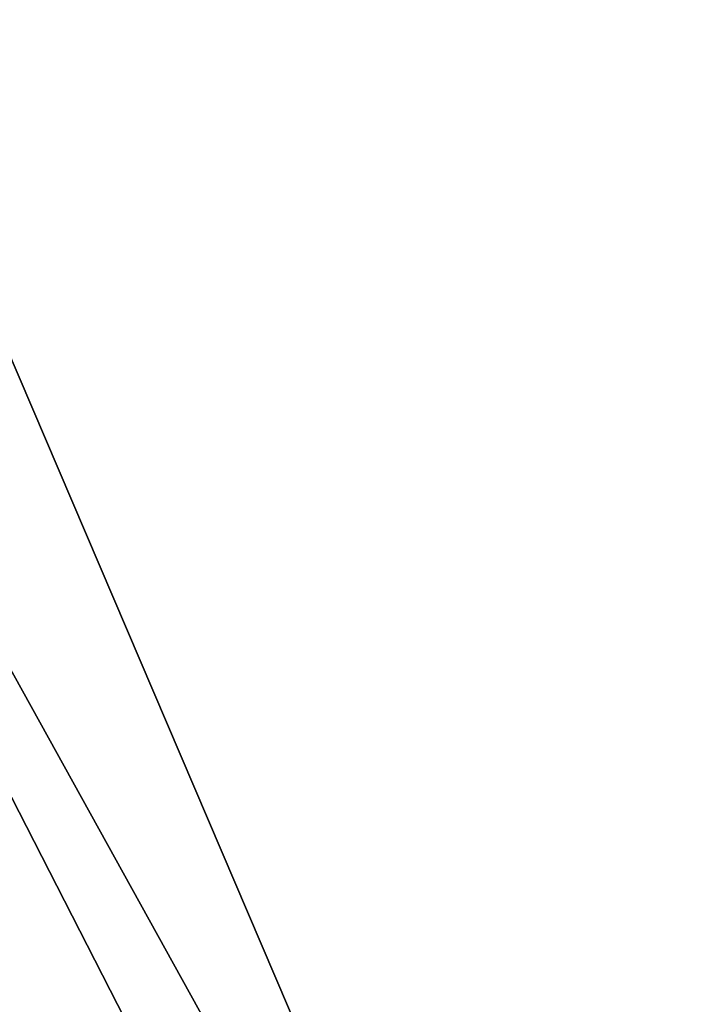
# Model space of a CAD drawing. Header units: millimetres. Extents: x -45 to 45, y -155 to 0.
# Tile 57 of 256: x -36.94 to -34.68, y -128.06 to -124.8. Entities that reach past the tile are written whole.
import ezdxf

# ---------------------------------------------------------------- set-up
doc = ezdxf.new("R2010")
doc.units = ezdxf.units.MM
doc.header["$LTSCALE"] = 25.4
doc.layers.get('0').update_dxf_attribs({"true_color": 0xff5454})

# ---------------------------------------------------------------- blocks, each defined once
blk = doc.blocks.new('MEKONG-4418.STL#1')
at = {"color": 250, "true_color": 0x262626}
mesh = blk.add_polyface(dxfattribs=at)
corners = [(-35.5461, -119.3881, -144.8), (-33.3219, -125.5422, -143.5), (-33.3219, -125.5422, -144.8), (-35.5461, -119.3881, -143.5)]
mesh.append_faces([[corners[k] for k in face] for face in [(0, 1, 2), (1, 0, 3)]], dxfattribs={"vtx0": -1, "color": 250})
at = {"color": 7, "true_color": 0xffffff}
mesh = blk.add_polyface(dxfattribs=at)
corners = [(-38.4212, -122.5124, -124.5), (-35.5929, -129.1296, -45.5), (-35.5929, -129.1296, -124.5), (-38.4212, -122.5124, -45.5)]
mesh.append_faces([[corners[k] for k in face] for face in [(0, 1, 2), (1, 0, 3)]], dxfattribs={"vtx0": -1, "color": 7})
at = {"color": 250, "true_color": 0x262626}
mesh = blk.add_polyface(dxfattribs=at)
corners = [(-37.9192, -125.5091, -143.5), (-34.7746, -131.6544, -131.8), (-34.7746, -131.6544, -143.5), (-37.9192, -125.5091, -131.8)]
mesh.append_faces([[corners[k] for k in face] for face in [(0, 1, 2), (1, 0, 3)]], dxfattribs={"vtx0": -1, "color": 250})
mesh = blk.add_polyface(dxfattribs=at)
corners = [(-37.9192, -125.5091, -146.3), (-34.7746, -131.6544, -144.8), (-34.7746, -131.6544, -146.3), (-37.9192, -125.5091, -144.8)]
mesh.append_faces([[corners[k] for k in face] for face in [(0, 1, 2), (1, 0, 3)]], dxfattribs={"vtx0": -1, "color": 250})
at = {"color": 7, "true_color": 0xffffff}
mesh = blk.add_polyface(dxfattribs=at)
corners = [(-37.065, -126.7756, -145), (-33.9146, -132.466, -146), (-33.9146, -132.466, -145), (-37.065, -126.7756, -146)]
mesh.append_faces([[corners[k] for k in face] for face in [(0, 1, 2), (1, 0, 3)]], dxfattribs={"vtx0": -1, "color": 7})

msp = doc.modelspace()

# ---------------------------------------------------------------- block references
at = {"color": 0}
msp.add_blockref('MEKONG-4418.STL#1', (0, 0), dxfattribs=at)

doc.saveas('drawing.dxf')
